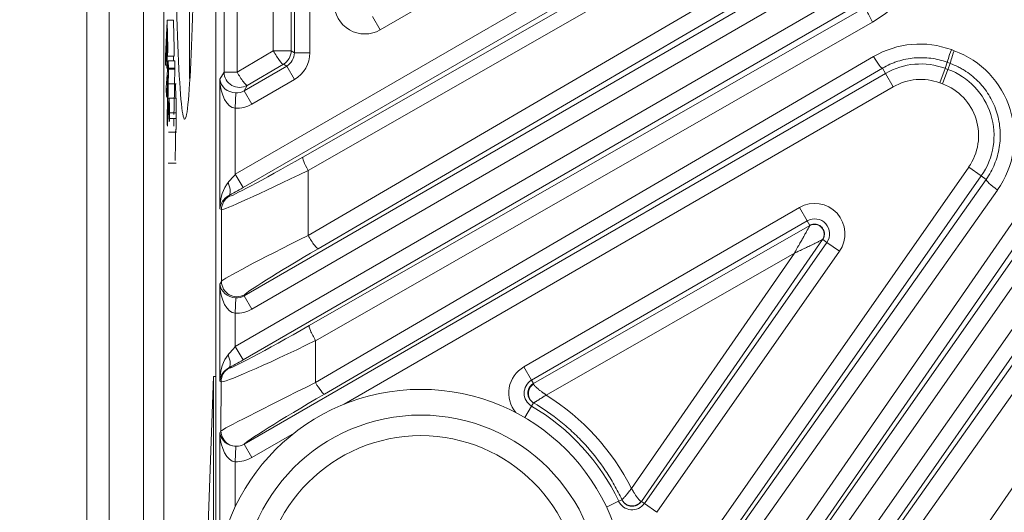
# Model space of a CAD drawing. Header units: millimetres. Extents: x 4 to 836, y 5 to 589.
# Tile 120 of 163: x 666 to 685, y 293 to 303. Entities that reach past the tile are written whole.
import ezdxf

# ---------------------------------------------------------------- set-up
doc = ezdxf.new("R2010")
doc.units = ezdxf.units.MM
doc.layers.add('1', color=7, linetype='Continuous', true_color=0xffffff)
doc.styles.add('ideas_simplex', font='simplex.shx')
doc.dimstyles.get("Standard").update_dxf_attribs({"dimtxt": 0.18, "dimasz": 0.18, "dimexe": 0.18, "dimexo": 0.0625, "dimgap": 0.09, "dimtad": 0, "dimtih": 1, "dimtoh": 1, "dimdec": 4, "dimzin": 0, "dimdsep": 46, "dimtxsty": 'Standard', "dimcen": 0.09, "dimadec": 0, "dimazin": 0, "dimtfac": 1, "dimtdec": 4, "dimtofl": 0, "dimtmove": 0, "dimatfit": 3, "dimfxl": 1, "dimtolj": 1, "dimtzin": 0, "dimarcsym": 0})

# ---------------------------------------------------------------- blocks, each defined once
blk = doc.blocks.new('_U8')
at = {"layer": '1', "color": 152, "lineweight": 13}
for p, q in [((693.603977, 317.597855), (616.177731, 317.597855)), ((666.128055, 256.097779), (616.177731, 256.097779))]:
    blk.add_line(p, q, dxfattribs=at)
at = {"layer": '1', "color": 27, "lineweight": 13}
blk.add_line((618.177731, 317.597855), (618.177731, 256.097779), dxfattribs=at)
at = {"layer": '1', "color": 87, "lineweight": 25}
for p, q in [((616.677731, 293.950317), (611.052731, 293.950317)), ((611.052731, 293.950317), (611.052731, 292.450317)), ((616.677731, 292.450317), (616.677731, 293.950317)), ((611.052731, 281.245317), (611.052731, 279.745317)), ((616.677731, 279.745317), (616.677731, 281.245317)), ((611.052731, 279.745317), (616.677731, 279.745317))]:
    blk.add_line(p, q, dxfattribs=at)
at = {"layer": '1', "color": 27, "lineweight": 18}
for points in [[(618.177731, 317.597855), (618.706712, 314.597857), (617.648751, 314.597853)], [(618.177731, 256.097779), (617.648751, 259.097777), (618.706712, 259.097781)]]:
    blk.add_solid(points, dxfattribs=at)
at = {"layer": '1', "color": 87, "linetype": 'Continuous', "lineweight": 25, "char_height": 3, "attachment_point": 7, "rotation": 90, "line_spacing_factor": 1.204819, "style": 'ideas_simplex'}
for s, insert in [('\\W1.2097;61,5', (609.211731, 281.192817)), ('\\W1.2097;2.42', (616.524231, 281.192817))]:
    blk.add_mtext(s, dxfattribs=dict(at, insert=insert))

msp = doc.modelspace()

# ---------------------------------------------------------------- linework, layer by layer
at = {"layer": '1', "color": 143, "linetype": 'Continuous', "lineweight": 13}
for p, q in [((667.607, 265.064), (667.607, 348.132)), ((668.04, 348.132), (668.04, 265.064))]:
    msp.add_line(p, q, dxfattribs=at)
at = {"layer": '1', "color": 143, "linetype": 'Continuous', "lineweight": 18}
msp.add_line((668.704, 265.265), (668.704, 347.93), dxfattribs=at)
at = {"layer": '1', "color": 27, "linetype": 'Continuous', "lineweight": 18}
for p, q in [((670.113, 343.326), (670.113, 291.87)), ((676.296, 295.711), (681.674, 298.784)), ((681.922, 298.513), (678.395, 293.421))]:
    msp.add_line(p, q, dxfattribs=at)
at = {"layer": '1', "color": 27, "linetype": 'Continuous', "lineweight": 13}
for p, q in [((670.274, 301.766), (670.274, 333.43)), ((670.527, 333.43), (670.527, 301.766)), ((671.233, 302.177), (671.233, 333.018)), ((671.58, 333.018), (671.58, 302.177)), ((671.644, 302.14), (671.644, 333.055)), ((671.944, 333.055), (671.944, 302.14)), ((670.494, 299.778), (680.164, 305.362)), ((680.314, 305.102), (670.644, 299.519)), ((671.808, 300.113), (680.43, 305.035)), ((680.533, 304.776), (671.911, 299.853)), ((671.911, 298.59), (681.392, 304.124)), ((670.664, 297.418), (681.649, 303.76)), ((681.589, 303.864), (672.108, 298.33)), ((681.799, 303.5), (670.814, 297.158)), ((670.494, 296.43), (682.559, 303.396)), ((682.709, 303.136), (670.644, 296.17)), ((674.244, 303.122), (673.314, 302.585)), ((671.931, 296.838), (682.77, 303.03)), ((682.895, 302.736), (672.056, 296.544)), ((673.164, 302.845), (673.314, 302.585)), ((670.527, 301.766), (671.233, 302.177)), ((671.233, 302.177), (671.58, 302.177)), ((671.58, 302.177), (671.644, 302.14)), ((684.427, 302.201), (684.482, 302.18)), ((671.944, 302.14), (671.644, 302.14)), ((672.053, 295.73), (682.913, 302.066)), ((684.305, 301.837), (684.348, 301.954)), ((684.403, 301.934), (684.348, 301.954)), ((670.194, 301.626), (670.274, 301.766)), ((670.274, 301.766), (670.527, 301.766)), ((670.664, 301.401), (671.494, 301.881)), ((671.43, 301.918), (670.724, 301.506)), ((671.494, 301.881), (671.43, 301.918)), ((671.644, 301.621), (671.494, 301.881)), ((683.088, 301.841), (672.228, 295.505)), ((683.088, 301.841), (683.147, 301.738)), ((684.202, 301.556), (684.305, 301.837)), ((684.257, 301.536), (684.36, 301.817)), ((684.305, 301.837), (684.36, 301.817)), ((684.403, 301.934), (684.36, 301.817)), ((670.194, 299.109), (670.194, 301.626)), ((670.664, 294.531), (683.147, 301.738)), ((671.644, 301.621), (670.814, 301.142)), ((683.297, 301.478), (683.147, 301.738)), ((670.724, 301.506), (670.664, 301.401)), ((670.814, 301.142), (670.664, 301.401)), ((683.297, 301.478), (672.611, 295.309)), ((684.257, 301.536), (684.202, 301.556)), ((670.494, 301.061), (670.504, 301.361)), ((670.494, 301.061), (670.494, 299.778)), ((676.579, 285.796), (686.807, 300.559)), ((687.077, 300.422), (676.85, 285.659)), ((675.623, 283.847), (687.179, 300.351)), ((687.425, 300.179), (675.869, 283.675)), ((671.911, 299.853), (671.911, 298.59)), ((677.671, 289.787), (684.764, 299.917)), ((684.764, 299.917), (685.01, 299.745)), ((670.644, 299.519), (670.494, 299.778)), ((685.01, 299.745), (674.119, 284.191)), ((675.359, 285.908), (685.104, 299.679)), ((685.01, 299.745), (685.104, 299.679)), ((685.325, 299.472), (675.579, 285.702)), ((676.925, 284.363), (687.496, 299.461)), ((670.362, 299.359), (670.375, 299.351)), ((687.742, 299.289), (677.17, 284.191)), ((670.226, 299.091), (670.194, 299.109)), ((670.226, 297.697), (670.226, 299.091)), ((676.109, 296.034), (681.473, 299.132)), ((678.465, 285.974), (687.84, 299.221)), ((681.473, 299.132), (681.623, 298.872)), ((688.086, 298.996), (678.711, 285.75)), ((681.623, 298.872), (676.259, 295.775)), ((681.674, 298.784), (681.623, 298.872)), ((681.923, 298.513), (682.006, 298.455)), ((678.453, 293.381), (682.006, 298.455)), ((682.251, 298.283), (682.006, 298.455)), ((681.372, 298.246), (676.544, 295.487)), ((678.203, 293.671), (681.372, 298.246)), ((682.251, 298.283), (678.698, 293.209)), ((680.119, 285.75), (688.685, 298.116)), ((670.194, 297.642), (670.226, 297.697)), ((670.194, 295.761), (670.194, 297.642)), ((670.494, 297.078), (670.504, 297.377)), ((670.675, 297.437), (670.664, 297.418)), ((670.814, 297.158), (670.664, 297.418)), ((670.494, 297.078), (670.494, 296.43)), ((670.644, 296.17), (670.494, 296.43)), ((672.056, 296.544), (672.053, 295.73)), ((676.259, 295.775), (676.109, 296.034)), ((670.362, 296.01), (670.368, 296.006)), ((670.218, 295.747), (670.194, 295.761)), ((670.214, 294.791), (670.218, 295.747)), ((676.296, 295.711), (676.259, 295.775)), ((676.257, 295.274), (676.126, 295.049)), ((676.257, 295.274), (676.294, 295.337)), ((670.194, 294.755), (670.214, 294.791)), ((670.194, 292.441), (670.194, 294.755)), ((671.637, 294.747), (670.814, 294.271)), ((670.494, 294.191), (670.504, 294.49)), ((670.814, 294.271), (670.664, 294.531)), ((670.664, 294.531), (670.664, 294.531)), ((670.494, 294.191), (670.494, 293.32)), ((677.953, 293.423), (677.718, 293.311)), ((678.017, 293.453), (677.953, 293.423)), ((678.453, 293.381), (678.395, 293.421)), ((678.698, 293.209), (678.453, 293.381))]:
    msp.add_line(p, q, dxfattribs=at)
at = {"layer": '1', "color": 9, "linetype": 'Continuous', "lineweight": 18}
for q in [(669.604, 311.548), (669.611, 301.641)]:
    msp.add_line((669.604, 301.648), q, dxfattribs=at)
at = {"layer": '1', "color": 252, "linetype": 'Continuous', "lineweight": 18}
msp.add_line((669.104, 268.213), (669.104, 304.285), dxfattribs=at)
at = {"layer": '1', "color": 7, "linetype": 'Continuous', "lineweight": 18}
for p, q in [((669.167, 302.774), (669.292, 302.774)), ((669.176, 302.076), (669.301, 302.076)), ((669.189, 301.983), (669.314, 301.983)), ((669.137, 301.896), (669.159, 301.896)), ((669.161, 301.843), (669.178, 301.843)), ((669.165, 301.943), (669.186, 301.943)), ((669.193, 301.822), (669.317, 301.822)), ((669.343, 301.536), (669.187, 301.536)), ((669.152, 301.292), (669.169, 301.292)), ((669.344, 301.258), (669.188, 301.258)), ((669.203, 300.864), (669.328, 300.864)), ((669.213, 300.971), (669.338, 300.971)), ((669.192, 300.596), (669.348, 300.596)), ((669.184, 299.997), (669.34, 299.997))]:
    msp.add_line(p, q, dxfattribs=at)
at = {"layer": '1', "color": 7, "linetype": 'Continuous', "lineweight": 13}
for p, q in [((669.193, 301.843), (669.318, 301.843)), ((669.206, 300.8), (669.208, 300.8))]:
    msp.add_line(p, q, dxfattribs=at)
at = {"layer": '1', "color": 18, "linetype": 'Continuous', "lineweight": 18}
for p, q in [((669.944, 292.277), (670.068, 295.849)), ((670.068, 295.849), (670.113, 295.849)), ((670.068, 295.849), (670.068, 281.032))]:
    msp.add_line(p, q, dxfattribs=at)
at = {"layer": '1', "color": 9, "linetype": 'Continuous', "lineweight": 18}
for radius in [4, 3.5]:
    msp.add_circle((674.104, 291.598), radius, dxfattribs=at)
at = {"layer": '1', "color": 9, "linetype": 'Continuous', "lineweight": 13}
msp.add_circle((674.104, 291.598), 3.1, dxfattribs=at)
at = {"layer": '1', "color": 27, "linetype": 'Continuous', "lineweight": 13}
for centre, radius, start, end in [((683.832, 300.552), 1.37, 69.7995, 120), ((683.887, 300.531), 1.37, 325, 69.7995), ((683.832, 300.552), 1.07, 69.7995, 120), ((683.887, 300.531), 1.07, 325, 69.7995), ((681.768, 298.621), 0.59, 325, 120), ((681.768, 298.621), 0.29, 325, 120), ((676.404, 295.524), 0.59, 120, 219.8727), ((676.404, 295.524), 0.29, 120, 239.6371), ((674.104, 291.598), 4.26, 25.3629, 59.6371), ((678.215, 293.547), 0.29, 205.3629, 325)]:
    msp.add_arc(centre, radius, start, end, dxfattribs=at)
at = {"layer": '1', "color": 252, "linetype": 'Continuous', "lineweight": 18}
msp.add_ellipse((669.509, 306.598), major_axis=(0, -5.75), ratio=0.034921, start_param=4.879501, end_param=7.769551, dxfattribs=at)
at = {"layer": '1', "color": 27, "linetype": 'Continuous', "lineweight": 13}
for centre, major_axis, ratio, start_param, end_param in [((681.686, 304.852), (-1.41, -1.987), 0.999987, 1.136202, 2.119535), ((673.015, 303.106), (-0.301, -0.521), 0.99757, 5.237042, 7.329329), ((682.92, 302.771), (-0.149, 0.26), 0.129405, 0.035203, 1.630792), ((683.813, 300.524), (-1.033, -1.456), 0.999987, 3.407511, 4.286928), ((671.28, 302.177), (-0.151, 0.259), 0.135523, 1.491851, 3.106361), ((671.28, 302.177), (0.15, 0.26), 0.999188, 4.189142, 5.235636), ((684.452, 302.235), (-0.103, -0.282), 0.037783, 4.850229, 6.248254), ((684.507, 302.215), (-0.103, -0.282), 0.037783, 4.850229, 6.248254), ((683.868, 300.504), (-1.033, -1.456), 0.999987, 1.572072, 3.407511), ((671.343, 302.141), (-0.26, 0.15), 0.997569, 2.618346, 3.66484), ((671.343, 302.141), (0.52, -0.3), 0.999188, 5.759938, 6.806432), ((682.938, 302.101), (0.151, -0.259), 0.129939, 4.771201, 6.24798), ((670.574, 301.766), (0.26, -0.15), 0.99757, 3.666246, 5.758532), ((670.574, 301.766), (-0.151, 0.259), 0.135523, 1.491851, 3.106361), ((670.494, 301.626), (-0.015, 0.565), 0.530559, 1.557107, 3.092997), ((670.494, 301.626), (-0.293, 0.074), 0.867936, 0.284324, 1.820213), ((670.515, 301.662), (-0.151, -0.262), 0.992751, 0.489746, 1.046143), ((670.515, 301.662), (-0.301, -0.521), 0.99757, 0.489746, 1.046143), ((672.074, 300.334), (-1.7, -0.983), 0.030233, 0.017432, 1.396242), ((671.958, 299.853), (0.149, -0.261), 0.136261, 3.176828, 4.634745), ((672.224, 300.074), (-2, -0.982), 0.027617, 0.021342, 1.400152), ((670.494, 299.803), (-0.3, -0.347), 0.034508, 1.041465, 1.53086), ((685.35, 299.507), (-0.245, 0.173), 0.14241, 0.035266, 1.570615), ((670.494, 299.109), (-0.014, -0.588), 0.509647, 3.678154, 4.724648), ((670.212, 299.618), (-0.146, 0.262), 0.422034, 3.180098, 4.481958), ((670.644, 299.543), (-0.6, -0.347), 0.030233, 1.063926, 1.553322), ((670.494, 299.109), (-0.267, -0.15), 0.922186, 4.69104, 5.737534), ((670.525, 299.091), (0.15, 0.26), 0.999188, 1.047549, 2.094043), ((672.224, 298.676), (-2, -0.982), 0.027617, 4.855904, 6.234714), ((671.958, 298.59), (0.151, -0.259), 0.135523, 4.633444, 6.247954), ((672.374, 298.416), (-1.7, -0.983), 0.030233, 4.851994, 6.230804), ((670.494, 297.642), (-0.015, 0.565), 0.530559, 1.557107, 3.092997), ((670.494, 297.642), (-0.293, 0.074), 0.867936, 0.284324, 1.820213), ((670.525, 297.697), (-0.26, 0.15), 0.99757, 0.524653, 2.61694), ((670.515, 297.678), (-0.151, -0.262), 0.992751, 0.489746, 1.046143), ((670.515, 297.678), (-0.301, -0.521), 0.99757, 0.489746, 1.046143), ((672.071, 296.987), (-1.704, -0.98), 0.030298, 0.017552, 1.471171), ((672.081, 296.579), (-0.149, 0.26), 0.129405, 0.035203, 1.630792), ((672.221, 296.728), (-2.004, -0.98), 0.04178, 0.014505, 1.468124), ((670.494, 296.454), (-0.3, -0.347), 0.034508, 1.041465, 1.53086), ((670.494, 295.761), (-0.014, -0.588), 0.509647, 3.678154, 4.724648), ((670.212, 296.27), (-0.146, 0.262), 0.422034, 3.180098, 4.481958), ((670.644, 296.194), (-0.6, -0.347), 0.030233, 1.063926, 1.553322), ((670.494, 295.761), (-0.267, -0.15), 0.922186, 4.69104, 5.737534), ((670.518, 295.747), (0.15, 0.26), 0.999188, 1.047549, 2.094043), ((672.217, 295.776), (-2.004, -0.988), 0.013807, 4.787545, 6.241164), ((672.078, 295.765), (0.151, -0.259), 0.129939, 4.771201, 6.24798), ((672.367, 295.517), (-1.704, -0.99), 0.03044, 4.776572, 6.230191), ((674.093, 291.582), (-2.668, -3.76), 0.999987, 2.658161, 3.198308), ((670.494, 294.755), (-0.015, 0.565), 0.530559, 1.557107, 3.092997), ((670.494, 294.755), (-0.293, 0.074), 0.867936, 0.284324, 1.820213), ((670.514, 294.791), (0.26, -0.15), 0.99757, 3.666246, 5.758532), ((670.515, 294.792), (-0.151, -0.262), 0.992751, 0.489746, 1.046143), ((670.515, 294.792), (0.301, 0.521), 0.99757, 3.631339, 4.187736)]:
    msp.add_ellipse(centre, major_axis=major_axis, ratio=ratio, start_param=start_param, end_param=end_param, dxfattribs=at)
at = {"layer": '1', "color": 7, "linetype": 'Continuous', "lineweight": 18}
for points, degree, knots in [([(669.167, 302.774), (669.167, 302.774), (669.166, 302.754), (669.166, 302.754), (669.134, 302.076), (669.134, 302.076), (669.133, 302.056), (669.133, 302.056), (669.133, 302.056), (669.133, 302.028), (669.133, 302.028), (669.136, 301.925), (669.136, 301.925), (669.137, 301.896), (669.137, 301.896), (669.137, 301.896), (669.137, 301.896)], 3, [0, 0, 0, 0, 0.166637, 0.166637, 0.333274, 0.333274, 0.499911, 0.499911, 0.499911, 0.666549, 0.666549, 0.833186, 0.833186, 0.999823, 0.999823, 1, 1, 1, 1]), ([(669.301, 302.076), (669.301, 302.076), (669.302, 302.096), (669.302, 302.096), (669.306, 302.176), (669.306, 302.176), (669.307, 302.196), (669.307, 302.196), (669.307, 302.196), (669.306, 302.224), (669.306, 302.224), (669.293, 302.746), (669.293, 302.746), (669.292, 302.774), (669.292, 302.774)], 3, [0, 0, 0, 0, 0.166552, 0.166552, 0.333242, 0.333242, 0.499931, 0.499931, 0.499931, 0.666621, 0.666621, 0.83331, 0.83331, 1, 1, 1, 1]), ([(669.166, 302.495), (669.166, 302.495), (669.166, 302.495), (669.166, 302.495), (669.166, 302.495), (669.175, 302.104), (669.175, 302.104), (669.176, 302.076), (669.176, 302.076), (669.176, 302.076), (669.176, 302.076)], 3, [0, 0, 0, 0, 0.000198, 0.000198, 0.000198, 0.499894, 0.499894, 0.999589, 0.999589, 1, 1, 1, 1]), ([(669.152, 302.205), (669.152, 302.205), (669.16, 301.871), (669.16, 301.871), (669.161, 301.843), (669.161, 301.843), (669.161, 301.843), (669.161, 301.843)], 3, [0, 0, 0, 0, 0.49957, 0.49957, 0.999431, 0.999431, 1, 1, 1, 1]), ([(669.189, 301.983), (669.189, 301.983), (669.188, 301.973), (669.188, 301.973), (669.149, 301.465), (669.149, 301.465), (669.148, 301.445), (669.148, 301.445)], 3, [0, 0, 0, 0, 0.333333, 0.333333, 0.666667, 0.666667, 1, 1, 1, 1]), ([(669.193, 301.843), (669.193, 301.843), (669.192, 301.862), (669.192, 301.862), (669.189, 301.964), (669.189, 301.964), (669.189, 301.983), (669.189, 301.983)], 3, [0, 0, 0, 0, 0.333333, 0.333333, 0.666667, 0.666667, 1, 1, 1, 1]), ([(669.291, 301.983), (669.291, 301.987), (669.291, 301.991), (669.291, 301.991), (669.29, 302.027), (669.289, 302.076)], 3, [0, 0, 0, 0, 0.510514, 0.510514, 1, 1, 1, 1]), ([(669.318, 301.843), (669.318, 301.843), (669.317, 301.862), (669.317, 301.862), (669.314, 301.964), (669.314, 301.964), (669.314, 301.983), (669.314, 301.983)], 3, [0, 0, 0, 0, 0.333333, 0.333333, 0.666667, 0.666667, 1, 1, 1, 1]), ([(669.171, 300.712), (669.171, 300.712), (669.172, 300.754), (669.172, 300.754), (669.193, 301.822), (669.193, 301.822)], 3, [0, 0, 0, 0, 0.5, 0.5, 1, 1, 1, 1]), ([(669.148, 301.445), (669.148, 301.445), (669.149, 301.41), (669.149, 301.41), (669.152, 301.312), (669.152, 301.312), (669.152, 301.292), (669.152, 301.292)], 3, [0, 0, 0, 0, 0.333333, 0.333333, 0.666667, 0.666667, 1, 1, 1, 1]), ([(669.152, 301.292), (669.152, 301.292), (669.153, 301.304), (669.153, 301.304), (669.164, 301.452), (669.164, 301.452)], 3, [0, 0, 0, 0, 0.5, 0.5, 1, 1, 1, 1]), ([(669.333, 300.596), (669.333, 300.596), (669.333, 300.597), (669.334, 300.599), (669.336, 300.605), (669.338, 300.618), (669.34, 300.656), (669.342, 300.73), (669.344, 300.786), (669.345, 300.843), (669.345, 300.905), (669.346, 300.967), (669.345, 301.024), (669.345, 301.075), (669.344, 301.124), (669.342, 301.179), (669.34, 301.24), (669.34, 301.24), (669.329, 301.514), (669.329, 301.514), (669.329, 301.514), (669.328, 301.529), (669.328, 301.534), (669.328, 301.535), (669.328, 301.536), (669.328, 301.536)], 6, [0, 0, 0, 0, 0, 0, 0, 0.019959, 0.072977, 0.125996, 0.179014, 0.232033, 0.285051, 0.33807, 0.391088, 0.444107, 0.497125, 0.550144, 0.603162, 0.656181, 0.709199, 0.762218, 0.815236, 0.868255, 0.921273, 0.974292, 1, 1, 1, 1, 1, 1, 1]), ([(669.172, 301.191), (669.172, 301.191), (669.166, 300.896), (669.166, 300.896), (669.166, 300.874), (669.166, 300.874)], 3, [0, 0, 0, 0, 0.5, 0.5, 1, 1, 1, 1]), ([(669.203, 300.864), (669.203, 300.864), (669.196, 301.017), (669.196, 301.017), (669.204, 301.258), (669.204, 301.258), (669.204, 301.258), (669.204, 301.258)], 3, [0, 0, 0, 0, 0.499816, 0.499816, 0.999633, 0.999633, 1, 1, 1, 1]), ([(669.166, 300.874), (669.166, 300.874), (669.166, 300.855), (669.166, 300.855), (669.17, 300.747), (669.17, 300.747), (669.171, 300.712), (669.171, 300.712)], 3, [0, 0, 0, 0, 0.333333, 0.333333, 0.666667, 0.666667, 1, 1, 1, 1]), ([(669.296, 300.712), (669.296, 300.712), (669.296, 300.754), (669.296, 300.754), (669.297, 300.796), (669.299, 300.864)], 3, [0, 0, 0, 0, 0.834137, 0.834137, 1, 1, 1, 1]), ([(669.325, 300.047), (669.325, 300.049), (669.325, 300.054), (669.325, 300.062), (669.326, 300.109), (669.328, 300.399), (669.328, 300.399), (669.328, 300.46), (669.329, 300.522), (669.329, 300.583), (669.329, 300.595), (669.328, 300.606), (669.328, 300.615), (669.329, 300.618), (669.329, 300.618), (669.329, 300.618)], 6, [0, 0, 0, 0, 0, 0, 0, 0.107304, 0.214608, 0.321912, 0.429216, 0.53652, 0.643824, 0.751128, 0.858432, 0.965736, 1, 1, 1, 1, 1, 1, 1])]:
    msp.add_open_spline(points, degree=degree, knots=knots, dxfattribs=at)
at = {"layer": '1', "color": 7, "linetype": 'Continuous', "lineweight": 13}
for points, knots in [([(669.176, 302.076), (669.176, 302.076), (669.177, 302.096), (669.177, 302.096), (669.181, 302.176), (669.181, 302.176), (669.182, 302.196), (669.182, 302.196), (669.182, 302.196), (669.181, 302.224), (669.181, 302.224), (669.168, 302.746), (669.168, 302.746), (669.167, 302.774), (669.167, 302.774)], [0, 0, 0, 0, 0.166552, 0.166552, 0.333242, 0.333242, 0.499931, 0.499931, 0.499931, 0.666621, 0.666621, 0.83331, 0.83331, 1, 1, 1, 1]), ([(669.165, 301.943), (669.165, 301.943), (669.166, 301.963), (669.166, 301.963), (669.166, 301.963), (669.166, 301.991), (669.166, 301.991), (669.157, 302.326), (669.157, 302.326), (669.157, 302.326), (669.166, 302.495), (669.166, 302.495), (669.166, 302.495), (669.166, 302.495)], [0, 0, 0, 0, 0.24996, 0.24996, 0.24996, 0.499921, 0.499921, 0.749881, 0.749881, 0.749881, 0.999841, 0.999841, 1, 1, 1, 1]), ([(669.137, 301.896), (669.137, 301.896), (669.137, 301.917), (669.137, 301.917), (669.152, 302.205), (669.152, 302.205), (669.152, 302.205), (669.152, 302.205)], [0, 0, 0, 0, 0.499274, 0.499274, 0.999708, 0.999708, 1, 1, 1, 1]), ([(669.161, 301.843), (669.161, 301.843), (669.162, 301.863), (669.162, 301.863), (669.165, 301.943), (669.165, 301.943)], [0, 0, 0, 0, 0.499715, 0.499715, 1, 1, 1, 1]), ([(669.204, 301.258), (669.204, 301.258), (669.204, 301.258), (669.204, 301.258), (669.204, 301.258), (669.211, 301.085), (669.211, 301.085), (669.212, 301.047), (669.213, 301.01), (669.213, 300.971)], [0, 0, 0, 0, 0.000395, 0.000395, 0.000395, 0.500198, 0.500198, 0.500198, 1, 1, 1, 1])]:
    msp.add_open_spline(points, degree=3, knots=knots, dxfattribs=at)
at = {"layer": '1', "color": 27, "linetype": 'Continuous', "lineweight": 13}
for points, knots in [([(684.348, 301.954), (684.296, 301.973), (684.192, 302.005), (684.031, 302.035), (683.922, 302.043), (683.813, 302.045), (683.758, 302.043), (683.65, 302.034), (683.543, 302.018), (683.438, 301.991), (683.359, 301.966), (683.334, 301.957), (683.283, 301.937), (683.258, 301.927), (683.183, 301.894), (683.135, 301.869), (683.088, 301.841)], [0, 0, 0, 0, 0.125, 0.25, 0.375, 0.375, 0.5, 0.5, 0.625, 0.75, 0.75, 0.8125, 0.8125, 0.875, 0.875, 1, 1, 1, 1]), ([(685.104, 299.679), (685.137, 299.726), (685.197, 299.821), (685.27, 299.973), (685.307, 300.08), (685.338, 300.189), (685.35, 300.245), (685.368, 300.356), (685.374, 300.412), (685.379, 300.524), (685.379, 300.581), (685.371, 300.695), (685.364, 300.752), (685.344, 300.863), (685.33, 300.918), (685.297, 301.026), (685.277, 301.08), (685.231, 301.185), (685.18, 301.287), (685.117, 301.382), (685.066, 301.45), (685.048, 301.473), (685.011, 301.516), (684.992, 301.538), (684.933, 301.601), (684.85, 301.679), (684.758, 301.747), (684.687, 301.794), (684.663, 301.81), (684.613, 301.838), (684.588, 301.852), (684.51, 301.891), (684.457, 301.914), (684.403, 301.934)], [0, 0, 0, 0, 0.0625, 0.125, 0.1875, 0.1875, 0.25, 0.25, 0.3125, 0.3125, 0.375, 0.375, 0.4375, 0.4375, 0.5, 0.5, 0.5625, 0.5625, 0.625, 0.6875, 0.6875, 0.71875, 0.71875, 0.75, 0.75, 0.8125, 0.875, 0.875, 0.90625, 0.90625, 0.9375, 0.9375, 1, 1, 1, 1]), ([(681.372, 298.246), (681.378, 298.257), (681.39, 298.277), (681.407, 298.307), (681.422, 298.334), (681.435, 298.358), (681.447, 298.378), (681.47, 298.419), (681.502, 298.476), (681.539, 298.541), (681.567, 298.591), (681.589, 298.629), (681.608, 298.663), (681.62, 298.685), (681.628, 298.699), (681.631, 298.705), (681.635, 298.711), (681.638, 298.717), (681.641, 298.722), (681.644, 298.728), (681.646, 298.733), (681.649, 298.737), (681.652, 298.742), (681.654, 298.746), (681.656, 298.75), (681.658, 298.754), (681.66, 298.758), (681.662, 298.761), (681.664, 298.765), (681.665, 298.767), (681.667, 298.77), (681.668, 298.773), (681.669, 298.775), (681.67, 298.777), (681.671, 298.779), (681.672, 298.78), (681.673, 298.781), (681.673, 298.782), (681.673, 298.782)], [0, 0, 0, 0, 0.05376, 0.102594, 0.1465, 0.18548, 0.219533, 0.24866, 0.384394, 0.499247, 0.571345, 0.637266, 0.697181, 0.751316, 0.763737, 0.775927, 0.787892, 0.799637, 0.811168, 0.822491, 0.833612, 0.844539, 0.855278, 0.865837, 0.876225, 0.886449, 0.896519, 0.906443, 0.916232, 0.925895, 0.935442, 0.944886, 0.954236, 0.963504, 0.972702, 0.981843, 0.990938, 1, 1, 1, 1]), ([(681.922, 298.513), (681.924, 298.515), (681.925, 298.517), (681.931, 298.525), (681.939, 298.541), (681.952, 298.578), (681.955, 298.609), (681.949, 298.671), (681.931, 298.712), (681.874, 298.774), (681.835, 298.795), (681.773, 298.806), (681.741, 298.806), (681.711, 298.798), (681.691, 298.791), (681.682, 298.787), (681.673, 298.782)], [0, 0, 0, 0, 0.015625, 0.015625, 0.0625, 0.125, 0.25, 0.25, 0.5, 0.5, 0.75, 0.75, 0.875, 0.9375, 0.9375, 1, 1, 1, 1]), ([(681.372, 298.246), (681.387, 298.253), (681.403, 298.26), (681.434, 298.274), (681.449, 298.281), (681.481, 298.296), (681.497, 298.303), (681.53, 298.318), (681.546, 298.326), (681.57, 298.337), (681.578, 298.341), (681.593, 298.348), (681.616, 298.359), (681.638, 298.37), (681.668, 298.384), (681.683, 298.391), (681.705, 298.401), (681.712, 298.405), (681.727, 298.412), (681.735, 298.416), (681.754, 298.425), (681.766, 298.431), (681.789, 298.442), (681.8, 298.448), (681.821, 298.458), (681.832, 298.464), (681.851, 298.474), (681.861, 298.478), (681.876, 298.486), (681.883, 298.49), (681.895, 298.496), (681.9, 298.499), (681.91, 298.504), (681.913, 298.507), (681.919, 298.51), (681.921, 298.512), (681.922, 298.513)], [0, 0, 0, 0, 0.074682, 0.074682, 0.149364, 0.149364, 0.224046, 0.224046, 0.298728, 0.298728, 0.334949, 0.334949, 0.37117, 0.443612, 0.443612, 0.516055, 0.516055, 0.552276, 0.552276, 0.588497, 0.588497, 0.646815, 0.646815, 0.705133, 0.705133, 0.763451, 0.763451, 0.821769, 0.821769, 0.866327, 0.866327, 0.910885, 0.910885, 0.955442, 0.955442, 1, 1, 1, 1]), ([(681.922, 298.513), (681.922, 298.513), (681.923, 298.513), (681.923, 298.513), (681.923, 298.513), (681.923, 298.513)], [0, 0, 0, 0, 0.5, 0.5, 1, 1, 1, 1]), ([(676.296, 295.336), (676.266, 295.355), (676.24, 295.381), (676.206, 295.444), (676.197, 295.48), (676.196, 295.552), (676.205, 295.589), (676.24, 295.654), (676.265, 295.682), (676.296, 295.702)], [0, 0, 0, 0, 0.25, 0.25, 0.5, 0.5, 0.75, 0.75, 1, 1, 1, 1]), ([(676.296, 295.702), (676.296, 295.701), (676.296, 295.7), (676.297, 295.698), (676.298, 295.696), (676.3, 295.693), (676.301, 295.69), (676.303, 295.688), (676.305, 295.685), (676.307, 295.682), (676.31, 295.678), (676.313, 295.675), (676.316, 295.671), (676.319, 295.668), (676.323, 295.664), (676.326, 295.66), (676.33, 295.656), (676.335, 295.652), (676.339, 295.647), (676.344, 295.643), (676.349, 295.638), (676.354, 295.633), (676.359, 295.628), (676.365, 295.623), (676.371, 295.618), (676.38, 295.61), (676.393, 295.599), (676.412, 295.584), (676.432, 295.568), (676.449, 295.555), (676.462, 295.545), (676.469, 295.54), (676.479, 295.533), (676.489, 295.526), (676.501, 295.517), (676.514, 295.508), (676.528, 295.498), (676.538, 295.491), (676.544, 295.487)], [0, 0, 0, 0, 0.019022, 0.038178, 0.057471, 0.076904, 0.096482, 0.116208, 0.136084, 0.156116, 0.176305, 0.196655, 0.217169, 0.23785, 0.2587, 0.279724, 0.300923, 0.322301, 0.34386, 0.365602, 0.387531, 0.409648, 0.431957, 0.454458, 0.477156, 0.500051, 0.556365, 0.616825, 0.681452, 0.750266, 0.769412, 0.792006, 0.818049, 0.847542, 0.880483, 0.916873, 0.956712, 1, 1, 1, 1]), ([(676.296, 295.336), (676.297, 295.336), (676.299, 295.337), (676.303, 295.339), (676.306, 295.341), (676.312, 295.344), (676.316, 295.346), (676.322, 295.35), (676.325, 295.351), (676.329, 295.354), (676.332, 295.355), (676.338, 295.359), (676.343, 295.362), (676.352, 295.368), (676.357, 295.371), (676.368, 295.378), (676.374, 295.381), (676.385, 295.388), (676.391, 295.392), (676.402, 295.399), (676.408, 295.403), (676.419, 295.41), (676.425, 295.413), (676.437, 295.421), (676.443, 295.425), (676.456, 295.432), (676.462, 295.436), (676.474, 295.444), (676.48, 295.448), (676.493, 295.455), (676.499, 295.459), (676.512, 295.467), (676.518, 295.471), (676.531, 295.479), (676.537, 295.483), (676.544, 295.487)], [0, 0, 0, 0, 0.080789, 0.080789, 0.161578, 0.161578, 0.242367, 0.242367, 0.282762, 0.282762, 0.323157, 0.323157, 0.385632, 0.385632, 0.448107, 0.448107, 0.510582, 0.510582, 0.573057, 0.573057, 0.627808, 0.627808, 0.682558, 0.682558, 0.737309, 0.737309, 0.792059, 0.792059, 0.844045, 0.844045, 0.89603, 0.89603, 0.948015, 0.948015, 1, 1, 1, 1]), ([(676.296, 295.336), (676.296, 295.336), (676.295, 295.337), (676.295, 295.337), (676.294, 295.337), (676.294, 295.337), (676.294, 295.337)], [0, 0, 0, 0, 0.243864, 0.491348, 0.743168, 1, 1, 1, 1]), ([(678.017, 293.454), (677.971, 293.551), (677.921, 293.647), (677.842, 293.788), (677.814, 293.835), (677.757, 293.927), (677.728, 293.972), (677.578, 294.197), (677.445, 294.366), (677.228, 294.604), (677.152, 294.68), (677.034, 294.791), (676.994, 294.827), (676.913, 294.899), (676.871, 294.934), (676.661, 295.104), (676.483, 295.227), (676.296, 295.336)], [0, 0, 0, 0, 0.125, 0.125, 0.1875, 0.1875, 0.25, 0.25, 0.5, 0.5, 0.625, 0.625, 0.6875, 0.6875, 0.75, 0.75, 1, 1, 1, 1]), ([(678.017, 293.454), (678.017, 293.454), (678.018, 293.454), (678.018, 293.454), (678.019, 293.455), (678.02, 293.455), (678.021, 293.456), (678.022, 293.458), (678.024, 293.459), (678.025, 293.461), (678.027, 293.462), (678.029, 293.464), (678.032, 293.467), (678.034, 293.469), (678.037, 293.472), (678.039, 293.475), (678.042, 293.478), (678.046, 293.482), (678.049, 293.485), (678.053, 293.489), (678.056, 293.494), (678.06, 293.498), (678.065, 293.503), (678.069, 293.508), (678.073, 293.513), (678.08, 293.521), (678.09, 293.532), (678.104, 293.548), (678.119, 293.567), (678.132, 293.582), (678.141, 293.594), (678.147, 293.6), (678.153, 293.609), (678.161, 293.618), (678.17, 293.629), (678.18, 293.642), (678.191, 293.656), (678.199, 293.666), (678.203, 293.671)], [0, 0, 0, 0, 0.019038, 0.038211, 0.057521, 0.076971, 0.096566, 0.116308, 0.1362, 0.156245, 0.176446, 0.196806, 0.217329, 0.238016, 0.258872, 0.279898, 0.301097, 0.322473, 0.344027, 0.365763, 0.387684, 0.409791, 0.432088, 0.454578, 0.477263, 0.500145, 0.556044, 0.61631, 0.680976, 0.750076, 0.767454, 0.788786, 0.814073, 0.84332, 0.876531, 0.91371, 0.954865, 1, 1, 1, 1]), ([(678.203, 293.671), (678.205, 293.668), (678.208, 293.662), (678.213, 293.654), (678.217, 293.647), (678.222, 293.639), (678.226, 293.632), (678.23, 293.626), (678.234, 293.619), (678.238, 293.613), (678.241, 293.608), (678.244, 293.602), (678.247, 293.598), (678.25, 293.593), (678.253, 293.589), (678.255, 293.585), (678.258, 293.581), (678.264, 293.571), (678.275, 293.554), (678.289, 293.533), (678.302, 293.515), (678.313, 293.499), (678.323, 293.487), (678.331, 293.476), (678.338, 293.467), (678.346, 293.458), (678.353, 293.45), (678.359, 293.443), (678.365, 293.438), (678.37, 293.432), (678.375, 293.428), (678.38, 293.425), (678.384, 293.422), (678.387, 293.421), (678.389, 293.42), (678.39, 293.42)], [0, 0, 0, 0, 0.022009, 0.043165, 0.063468, 0.082917, 0.101513, 0.119257, 0.136147, 0.152184, 0.167367, 0.181698, 0.195175, 0.2078, 0.219571, 0.23049, 0.240555, 0.249767, 0.318478, 0.383071, 0.443565, 0.499985, 0.54198, 0.583327, 0.624039, 0.664131, 0.703621, 0.742523, 0.780857, 0.81864, 0.855892, 0.892633, 0.928883, 0.964665, 1, 1, 1, 1]), ([(678.017, 293.454), (678.021, 293.445), (678.026, 293.437), (678.036, 293.422), (678.053, 293.4), (678.074, 293.381), (678.119, 293.35), (678.156, 293.337), (678.23, 293.33), (678.268, 293.336), (678.337, 293.366), (678.367, 293.39), (678.39, 293.42)], [0, 0, 0, 0, 0.0625, 0.0625, 0.125, 0.25, 0.25, 0.5, 0.5, 0.75, 0.75, 1, 1, 1, 1])]:
    msp.add_open_spline(points, degree=3, knots=knots, dxfattribs=at)
at = {"layer": '1', "color": 7, "linetype": 'Continuous', "lineweight": 18}
for points, degree in [([(669.193, 301.822), (669.193, 301.822), (669.193, 301.843), (669.193, 301.843)], 3), ([(669.3, 300.938), (669.306, 301.243), (669.317, 301.822), (669.317, 301.822)], 3), ([(669.317, 301.822), (669.317, 301.822), (669.318, 301.843), (669.318, 301.843)], 3), ([(669.17, 301.539), (669.17, 301.54), (669.17, 301.541), (669.171, 301.544), (669.172, 301.561), (669.18, 301.669), (669.18, 301.669), (669.181, 301.683), (669.182, 301.7), (669.183, 301.714), (669.182, 301.684), (669.182, 301.652), (669.181, 301.616), (669.181, 301.616), (669.177, 301.444), (669.176, 301.365), (669.176, 301.365), (669.171, 301.51), (669.17, 301.534), (669.17, 301.538), (669.17, 301.539), (669.17, 301.539)], 6), ([(669.164, 301.452), (669.164, 301.452), (669.172, 301.191), (669.172, 301.191)], 3), ([(669.206, 300.8), (669.205, 300.807), (669.204, 300.829), (669.203, 300.864)], 3), ([(669.209, 300.803), (669.208, 300.794), (669.207, 300.793), (669.206, 300.8)], 3), ([(669.212, 300.858), (669.211, 300.831), (669.21, 300.813), (669.209, 300.803)], 3), ([(669.213, 300.971), (669.213, 300.933), (669.213, 300.896), (669.212, 300.858)], 3)]:
    msp.add_open_spline(points, degree=degree, dxfattribs=at)
at = {"layer": '1', "color": 27, "linetype": 'Continuous', "lineweight": 13}
for points in [[(681.673, 298.782), (681.673, 298.783), (681.674, 298.784), (681.674, 298.784)], [(676.296, 295.711), (676.295, 295.71), (676.295, 295.707), (676.296, 295.702)], [(678.017, 293.454), (678.017, 293.453), (678.017, 293.453), (678.017, 293.453)], [(678.39, 293.42), (678.392, 293.42), (678.394, 293.42), (678.395, 293.421)]]:
    msp.add_open_spline(points, degree=3, dxfattribs=at)
at = {"layer": '1', "color": 27, "linetype": 'Continuous', "lineweight": 18}
for points, knots in [([(681.674, 298.784), (681.676, 298.785), (681.68, 298.788), (681.686, 298.791), (681.693, 298.794), (681.699, 298.796), (681.705, 298.798), (681.711, 298.8), (681.717, 298.802), (681.723, 298.804), (681.729, 298.805), (681.735, 298.806), (681.741, 298.807), (681.747, 298.808), (681.752, 298.808), (681.758, 298.809), (681.763, 298.809), (681.784, 298.809), (681.821, 298.804), (681.869, 298.782), (681.908, 298.749), (681.93, 298.719), (681.94, 298.698), (681.944, 298.689), (681.947, 298.679), (681.95, 298.669), (681.953, 298.658), (681.955, 298.647), (681.956, 298.636), (681.956, 298.624), (681.956, 298.612), (681.955, 298.599), (681.954, 298.587), (681.951, 298.574), (681.947, 298.562), (681.943, 298.549), (681.937, 298.537), (681.931, 298.525), (681.925, 298.517), (681.923, 298.513)], [0, 0, 0, 0, 0.01404, 0.027832, 0.041376, 0.054672, 0.06772, 0.080521, 0.093075, 0.105382, 0.117442, 0.129256, 0.140823, 0.152144, 0.163219, 0.174048, 0.184632, 0.194971, 0.299715, 0.401478, 0.500457, 0.596859, 0.616277, 0.636222, 0.656696, 0.677702, 0.699242, 0.721318, 0.743931, 0.767084, 0.790777, 0.815013, 0.839794, 0.865121, 0.890995, 0.917418, 0.944393, 0.971919, 1, 1, 1, 1]), ([(676.294, 295.337), (676.292, 295.338), (676.288, 295.34), (676.282, 295.344), (676.277, 295.348), (676.271, 295.353), (676.266, 295.357), (676.26, 295.361), (676.255, 295.366), (676.25, 295.371), (676.246, 295.376), (676.241, 295.381), (676.237, 295.386), (676.233, 295.391), (676.229, 295.396), (676.225, 295.402), (676.221, 295.407), (676.218, 295.413), (676.215, 295.419), (676.212, 295.424), (676.209, 295.43), (676.206, 295.436), (676.204, 295.442), (676.201, 295.447), (676.199, 295.453), (676.197, 295.459), (676.195, 295.465), (676.194, 295.471), (676.192, 295.477), (676.191, 295.483), (676.19, 295.489), (676.189, 295.495), (676.189, 295.501), (676.188, 295.507), (676.188, 295.513), (676.187, 295.519), (676.187, 295.527), (676.188, 295.537), (676.189, 295.549), (676.19, 295.561), (676.193, 295.573), (676.196, 295.585), (676.2, 295.598), (676.205, 295.61), (676.211, 295.622), (676.217, 295.633), (676.224, 295.645), (676.232, 295.656), (676.241, 295.666), (676.25, 295.677), (676.26, 295.686), (676.271, 295.695), (676.283, 295.704), (676.291, 295.709), (676.296, 295.711)], [0, 0, 0, 0, 0.01571, 0.031336, 0.046877, 0.062333, 0.077705, 0.092994, 0.108197, 0.123317, 0.138353, 0.153305, 0.168173, 0.182957, 0.197657, 0.212274, 0.226807, 0.241256, 0.255622, 0.269905, 0.284105, 0.298221, 0.312254, 0.326204, 0.340071, 0.353855, 0.367557, 0.381175, 0.394711, 0.408164, 0.421535, 0.434823, 0.448029, 0.461152, 0.474194, 0.487153, 0.50003, 0.526623, 0.553564, 0.580855, 0.608496, 0.636488, 0.664832, 0.693528, 0.722576, 0.751978, 0.781735, 0.811846, 0.842313, 0.873135, 0.904315, 0.935852, 0.967747, 1, 1, 1, 1]), ([(678.395, 293.421), (678.394, 293.419), (678.391, 293.415), (678.387, 293.41), (678.382, 293.404), (678.377, 293.399), (678.372, 293.394), (678.368, 293.389), (678.362, 293.384), (678.357, 293.379), (678.352, 293.375), (678.346, 293.371), (678.341, 293.367), (678.335, 293.363), (678.33, 293.36), (678.324, 293.356), (678.318, 293.353), (678.312, 293.35), (678.306, 293.347), (678.3, 293.345), (678.294, 293.342), (678.288, 293.34), (678.282, 293.338), (678.276, 293.336), (678.27, 293.334), (678.264, 293.333), (678.257, 293.332), (678.251, 293.331), (678.245, 293.33), (678.239, 293.329), (678.233, 293.328), (678.227, 293.328), (678.221, 293.328), (678.215, 293.328), (678.209, 293.328), (678.203, 293.328), (678.195, 293.329), (678.185, 293.33), (678.173, 293.332), (678.16, 293.335), (678.148, 293.338), (678.136, 293.342), (678.124, 293.347), (678.112, 293.353), (678.101, 293.36), (678.09, 293.367), (678.079, 293.375), (678.068, 293.384), (678.058, 293.394), (678.049, 293.404), (678.04, 293.415), (678.031, 293.427), (678.024, 293.44), (678.019, 293.448), (678.017, 293.453)], [0, 0, 0, 0, 0.01571, 0.031336, 0.046877, 0.062333, 0.077705, 0.092994, 0.108197, 0.123317, 0.138353, 0.153305, 0.168173, 0.182957, 0.197657, 0.212274, 0.226807, 0.241256, 0.255622, 0.269905, 0.284105, 0.298221, 0.312254, 0.326204, 0.340071, 0.353855, 0.367557, 0.381175, 0.394711, 0.408164, 0.421535, 0.434823, 0.448029, 0.461152, 0.474194, 0.487153, 0.50003, 0.526623, 0.553564, 0.580855, 0.608496, 0.636488, 0.664832, 0.693528, 0.722576, 0.751978, 0.781735, 0.811846, 0.842313, 0.873135, 0.904315, 0.935852, 0.967747, 1, 1, 1, 1])]:
    msp.add_open_spline(points, degree=3, knots=knots, dxfattribs=at)

# ---------------------------------------------------------------- dimensions: what is measured, and where the dimension line sits
at = {"layer": '1', "color": 87, "linetype": 'Continuous', "lineweight": 25}
dim = msp.add_linear_dim(base=(618.178, 317.598), p1=(671.272, 256.098), p2=(696.104, 317.598), angle=270, text='<>\\P[\\C87;\\H3.00;\\Fsimplex.shx;2.42\\Fsimplex.shx;\\H3.00;\\C87; ]', dimstyle='Standard', override={"dimtxt": 3, "dimasz": 3, "dimexe": 2, "dimexo": 2.5, "dimgap": 1.5, "dimtad": 1, "dimtih": 0, "dimtoh": 0, "dimdec": 2, "dimlfac": 1, "dimzin": 8, "dimdsep": 44, "dimlunit": 2, "dimtxsty": 'ideas_simplex', "dimsah": 1, "dimse1": 0, "dimse2": 0, "dimsd1": 0, "dimsd2": 0, "dimclrd": 27, "dimclre": 152, "dimclrt": 87, "dimtol": 0, "dimtm": -0.1, "dimtfac": 0.5, "dimtdec": 2, "dimtofl": 1, "dimtmove": 0, "dimtzin": 8, "dimlwd": 13, "dimlwe": 13}, dxfattribs=at)
dim.commit()
dim.dimension.update_dxf_attribs({"geometry": '_U8', "text_midpoint": (618.178, 286.848), "dimtype": 160})

doc.saveas('drawing.dxf')
